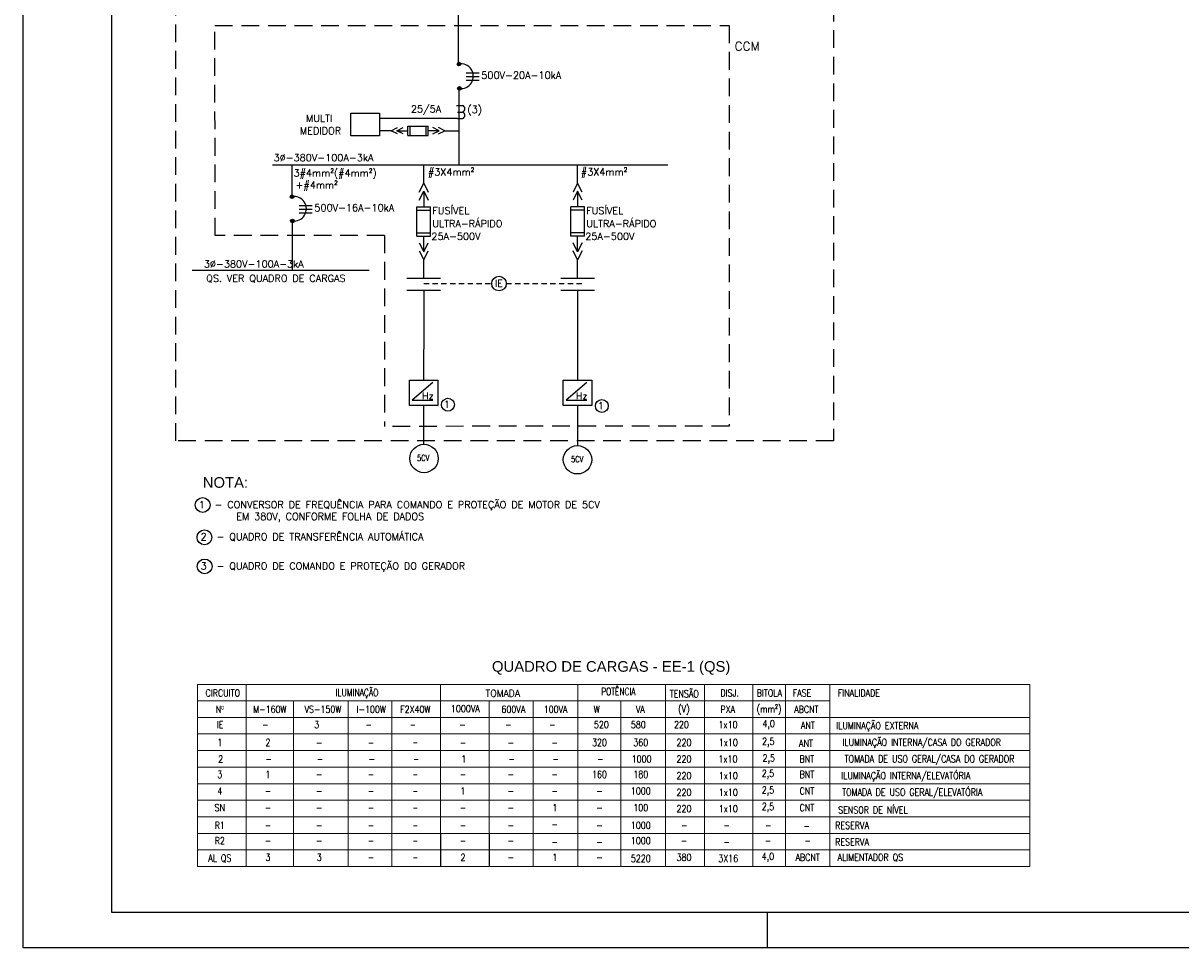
# Model space of a CAD drawing. Header units: millimetres. Extents: x 654.3 to 713.7, y 620 to 662.
# Tile 1 of 6: x 654.3 to 687, y 620 to 646.1. Entities that reach past the tile are written whole.
import ezdxf
from ezdxf.enums import TextEntityAlignment as Align

# ---------------------------------------------------------------- set-up
doc = ezdxf.new("R2010")
doc.units = ezdxf.units.MM
doc.linetypes.add('DGN_STYLE_3', pattern=[0.207003, 0.147859, -0.059144])
doc.linetypes.add('HIDDEN', pattern=[0.375, 0.25, -0.125])
for name, color, linetype in [('ARQ-FORMATO', 1, 'Continuous'), ('DIAGRAMA', 8, 'Continuous'), ('ELE_QUAD.', 2, 'Continuous'), ('ELE_SIMB', 8, 'Continuous'), ('ELE_TX_INDIC', 2, 'Continuous'), ('ETXT004', 4, 'Continuous'), ('ETXT0090', 8, 'Continuous'), ('ETXTE255C', 2, 'Continuous'), ('TEXTO', 7, 'Continuous')]:
    doc.layers.add(name, color=color, linetype=linetype)
doc.styles.add('LETRAS', font='romans.shx', dxfattribs={"height": 0.007874})
doc.styles.add('ROMANS', font='romans.shx')
doc.styles.add('STYLE-ARIAL_3', font='ARIAL.TTF')

msp = doc.modelspace()

# ---------------------------------------------------------------- hatches: boundary and pattern name
at = {"layer": 'ELE_SIMB'}
for points in [[(666.592, 644.966, 1), (666.693, 644.966, 1)], [(666.605, 644.28, 1), (666.706, 644.28, 1)], [(661.879, 641.225, 1), (661.98, 641.225, 1)], [(661.892, 640.539, 1), (661.993, 640.539, 1)]]:
    msp.add_hatch(color=256, dxfattribs=at).paths.add_polyline_path(points)

# ---------------------------------------------------------------- linework, layer by layer
at = {"layer": 'ARQ-FORMATO', "color": 2}
msp.add_line((675.342, 621.027), (675.342, 620.027), dxfattribs=at)
msp.add_lwpolyline([(654.342, 662.027), (713.742, 662.027), (713.742, 620.027), (654.342, 620.027)], close=True, dxfattribs=at)
at = {"layer": 'ARQ-FORMATO'}
msp.add_lwpolyline([(656.842, 621.027), (656.842, 661.027), (712.742, 661.027), (712.742, 621.027)], close=True, dxfattribs=at)
at = {"layer": 'DIAGRAMA'}
for p, q in [((666.623, 647.884), (666.623, 644.979)), ((666.636, 644.261), (666.636, 642.125)), ((661.923, 642.125), (661.923, 641.226)), ((661.936, 640.54), (661.936, 639.15)), ((665.649, 638.59), (665.648, 637.785)), ((669.992, 638.59), (669.992, 637.785)), ((665.648, 637.785), (665.646, 636.051)), ((669.992, 637.785), (669.989, 636.051)), ((665.645, 635.272), (665.644, 634.237)), ((669.988, 635.272), (669.987, 634.202))]:
    msp.add_line(p, q, dxfattribs=at)
at = {"layer": 'DIAGRAMA', "color": 2, "linetype": 'Continuous', "ltscale": 3.5}
for p, q in [((666.572, 643.796), (666.739, 643.797)), ((666.605, 643.614), (666.739, 643.614)), ((666.605, 643.614), (666.739, 643.614)), ((666.605, 643.432), (666.739, 643.432))]:
    msp.add_line(p, q, dxfattribs=at)
at = {"layer": 'DIAGRAMA'}
for points in [[(665.649, 641.608), (665.649, 642.125)], [(669.992, 641.608), (669.992, 642.125)], [(665.649, 638.925), (665.649, 639.443)], [(669.992, 638.925), (669.992, 639.443)]]:
    msp.add_lwpolyline(points, dxfattribs=at)
at = {"layer": 'DIAGRAMA', "color": 2, "linetype": 'Continuous', "ltscale": 3.5}
for centre in [(666.331, 635.353), (670.675, 635.319)]:
    msp.add_circle(centre, 0.182, dxfattribs=at)
for centre in [(666.719, 643.706), (666.719, 643.523)]:
    msp.add_arc(centre, 0.0934, 282.4648, 77.5352, dxfattribs=at)
at = {"layer": 'ELE_QUAD.', "color": 3, "linetype": 'Continuous', "lineweight": 5}
for p, q in [((659.261, 627.463), (682.753, 627.463)), ((659.261, 627.463), (659.261, 622.323)), ((660.634, 627.463), (660.634, 622.323)), ((666.124, 627.463), (666.124, 622.323)), ((670, 627.463), (670, 622.323)), ((672.468, 627.463), (672.468, 622.323)), ((673.568, 627.463), (673.568, 622.323)), ((674.934, 627.463), (674.934, 622.323)), ((674.934, 627.463), (674.934, 622.323)), ((675.855, 627.463), (675.855, 622.323)), ((677.107, 627.463), (677.107, 622.323)), ((682.753, 627.463), (682.753, 622.323)), ((659.261, 626.998), (677.107, 626.998)), ((661.971, 626.998), (661.971, 622.323)), ((663.516, 626.998), (663.516, 622.323)), ((664.752, 626.998), (664.752, 622.323)), ((667.497, 626.998), (667.497, 622.323)), ((668.74, 626.998), (668.74, 622.323)), ((671.209, 626.998), (671.209, 622.323)), ((659.261, 626.53), (682.753, 626.53)), ((666.124, 626.53), (682.753, 626.53)), ((674.934, 626.063), (674.934, 622.323)), ((674.934, 626.063), (674.934, 622.323)), ((659.261, 622.323), (682.753, 622.323))]:
    msp.add_line(p, q, dxfattribs=at)
at = {"layer": 'ELE_QUAD.', "color": 7, "linetype": 'Continuous', "lineweight": 5}
for p, q in [((659.261, 626.063), (682.753, 626.063)), ((666.124, 626.063), (666.124, 622.323)), ((675.855, 626.063), (675.855, 622.323)), ((675.855, 626.063), (675.855, 622.323)), ((659.261, 625.595), (682.753, 625.595)), ((659.261, 625.595), (682.753, 625.595)), ((659.261, 625.595), (682.753, 625.595)), ((659.261, 625.595), (682.753, 625.595)), ((659.261, 625.128), (682.753, 625.128)), ((659.261, 624.66), (682.753, 624.66)), ((659.261, 624.66), (682.753, 624.66)), ((659.261, 624.66), (682.753, 624.66)), ((659.261, 624.66), (682.753, 624.66)), ((659.261, 624.193), (682.753, 624.193)), ((659.261, 624.193), (682.753, 624.193)), ((659.261, 624.193), (682.753, 624.193)), ((659.261, 624.193), (682.753, 624.193)), ((659.261, 623.725), (682.753, 623.725)), ((659.261, 623.725), (682.753, 623.725)), ((659.261, 623.725), (682.753, 623.725)), ((659.261, 623.725), (682.753, 623.725)), ((659.261, 623.725), (682.753, 623.725)), ((659.261, 623.725), (682.753, 623.725)), ((659.261, 623.725), (682.753, 623.725)), ((659.261, 623.725), (682.753, 623.725)), ((659.261, 623.725), (682.753, 623.725)), ((659.261, 623.258), (682.753, 623.258)), ((659.261, 623.258), (682.753, 623.258)), ((659.261, 623.258), (682.753, 623.258)), ((659.261, 623.258), (682.753, 623.258)), ((659.261, 622.79), (682.753, 622.79))]:
    msp.add_line(p, q, dxfattribs=at)
at = {"layer": 'ELE_SIMB', "linetype": 'Continuous'}
for p, q in [((666.849, 644.718), (667.209, 644.718)), ((666.849, 644.612), (667.209, 644.612)), ((666.849, 644.51), (667.209, 644.51)), ((664.886, 643.084), (665.2, 643.084)), ((665.2, 643.219), (665.774, 643.219)), ((665.2, 642.95), (665.2, 643.219)), ((665.262, 642.95), (665.262, 643.219)), ((665.712, 642.95), (665.712, 643.219)), ((665.774, 642.95), (665.774, 643.219)), ((666.088, 643.084), (665.774, 643.084)), ((665.2, 642.95), (665.774, 642.95)), ((665.649, 641.384), (665.649, 640.936)), ((669.992, 641.384), (669.992, 640.936)), ((662.136, 640.977), (662.496, 640.977)), ((662.136, 640.871), (662.496, 640.871)), ((662.136, 640.769), (662.496, 640.769)), ((665.457, 640.936), (665.841, 640.936)), ((665.457, 640.115), (665.457, 640.936)), ((665.457, 640.846), (665.841, 640.846)), ((665.841, 640.115), (665.841, 640.936)), ((670.184, 640.936), (669.8, 640.936)), ((669.8, 640.115), (669.8, 640.936)), ((670.184, 640.846), (669.8, 640.846)), ((670.184, 640.115), (670.184, 640.936)), ((665.457, 640.204), (665.841, 640.204)), ((670.184, 640.204), (669.8, 640.204)), ((665.457, 640.115), (665.841, 640.115)), ((665.649, 639.667), (665.649, 640.115)), ((670.184, 640.115), (669.8, 640.115)), ((669.992, 639.667), (669.992, 640.115)), ((665.645, 635.332), (665.645, 635.272)), ((669.989, 635.332), (669.988, 635.272))]:
    msp.add_line(p, q, dxfattribs=at)
at = {"layer": 'ELE_SIMB', "linetype": 'Continuous', "ltscale": 3.5}
for p, q in [((665.909, 635.984), (665.326, 635.484)), ((670.252, 635.984), (669.669, 635.484)), ((665.326, 635.484), (665.909, 635.484)), ((669.669, 635.484), (670.252, 635.484))]:
    msp.add_line(p, q, dxfattribs=at)
at = {"layer": 'ELE_SIMB'}
msp.add_lwpolyline([(664.399, 643.583), (664.399, 642.941), (663.59, 642.941), (663.59, 643.583)], close=True, dxfattribs=at)
at = {"layer": 'ELE_SIMB', "linetype": 'Continuous'}
for points in [[(664.908, 642.995), (664.729, 643.084), (664.908, 643.174)], [(665.065, 642.995), (664.886, 643.084), (665.065, 643.174)], [(665.909, 642.995), (666.088, 643.084), (665.909, 643.174)], [(666.066, 642.995), (666.245, 643.084), (666.066, 643.174)], [(661.382, 642.125), (672.539, 642.125)], [(665.521, 641.352), (665.649, 641.608), (665.777, 641.352)], [(670.12, 641.352), (669.992, 641.608), (669.864, 641.352)], [(665.521, 641.128), (665.649, 641.384), (665.777, 641.128)], [(670.12, 641.128), (669.992, 641.384), (669.864, 641.128)], [(665.521, 639.923), (665.649, 639.667), (665.777, 639.923)], [(670.12, 639.923), (669.992, 639.667), (669.864, 639.923)], [(665.521, 639.699), (665.649, 639.443), (665.777, 639.699)], [(670.12, 639.699), (669.992, 639.443), (669.864, 639.699)], [(659.108, 639.15), (664.109, 639.15)], [(665.174, 638.925), (666.124, 638.925)], [(669.517, 638.925), (670.467, 638.925)], [(665.174, 638.59), (666.124, 638.59)], [(669.517, 638.59), (670.467, 638.59)]]:
    msp.add_lwpolyline(points, dxfattribs=at)
at = {"layer": 'ELE_SIMB', "linetype": 'Continuous', "ltscale": 3.5}
for points in [[(665.242, 636.051), (666.047, 636.051), (666.047, 635.332), (665.242, 635.332)], [(669.586, 636.051), (670.39, 636.051), (670.39, 635.332), (669.586, 635.332)]]:
    msp.add_lwpolyline(points, close=True, dxfattribs=at)
at = {"layer": 'ELE_SIMB'}
for centre in [(666.642, 644.966), (666.656, 644.28), (661.93, 641.225), (661.943, 640.539)]:
    msp.add_circle(centre, 0.0508, dxfattribs=at)
at = {"layer": 'ELE_SIMB', "linetype": 'Continuous', "ltscale": 3.5}
msp.add_circle((667.773, 638.774), 0.206, dxfattribs=at)
at = {"layer": 'ELE_SIMB', "linetype": 'Continuous'}
for centre in [(665.657, 633.836), (669.987, 633.8)]:
    msp.add_circle(centre, 0.401, dxfattribs=at)
for centre in [(666.7, 644.625), (661.987, 640.884)]:
    msp.add_arc(centre, 0.348, 261.6305, 100.5726, dxfattribs=at)
at = {"layer": 'ETXT0090', "linetype": 'HIDDEN', "ltscale": 2}
for p, q in [((659.754, 646.058), (674.269, 646.058)), ((659.76, 640.131), (659.754, 646.058)), ((674.269, 646.058), (674.269, 634.748)), ((664.542, 640.132), (659.76, 640.131)), ((664.542, 640.132), (664.536, 634.743)), ((674.269, 634.748), (664.536, 634.743))]:
    msp.add_line(p, q, dxfattribs=at)
at = {"layer": 'ETXT0090', "color": 2, "linetype": 'DGN_STYLE_3'}
msp.add_line((665.649, 638.776), (667.567, 638.775), dxfattribs=at)
at = {"layer": 'ETXT0090', "linetype": 'HIDDEN', "ltscale": 2}
msp.add_lwpolyline([(658.648, 651.171), (677.215, 651.171), (677.215, 634.337), (658.648, 634.337)], close=True, dxfattribs=at)
at = {"layer": 'ETXT0090', "linetype": 'Continuous'}
for points in [[(666.605, 643.432), (664.399, 643.432)], [(664.729, 643.084), (664.399, 643.084)], [(666.245, 643.084), (666.656, 643.084)]]:
    msp.add_lwpolyline(points, dxfattribs=at)
at = {"layer": 'ETXT0090', "color": 2, "linetype": 'DGN_STYLE_3'}
msp.add_lwpolyline([(667.979, 638.774), (670.127, 638.774)], dxfattribs=at)
at = {"layer": 'ETXTE255C', "color": 7, "linetype": 'Continuous'}
for p, q in [((666.124, 623.258), (666.124, 622.323)), ((666.124, 623.258), (666.124, 622.323)), ((666.124, 623.258), (666.124, 622.323)), ((666.124, 623.258), (666.124, 622.323)), ((667.497, 623.258), (667.497, 622.323)), ((667.497, 623.258), (667.497, 622.323))]:
    msp.add_line(p, q, dxfattribs=at)
at = {"layer": 'TEXTO', "color": 2}
for centre in [(659.409, 632.526), (659.459, 631.611), (659.463, 630.791)]:
    msp.add_circle(centre, 0.209, dxfattribs=at)

# ---------------------------------------------------------------- texts
at = {"layer": 'DIAGRAMA', "color": 2, "linetype": 'Continuous', "ltscale": 3.5, "style": 'ROMANS'}
for p in [(666.219, 635.264), (670.562, 635.229)]:
    msp.add_text('1', height=0.195, dxfattribs=at).set_placement(p)
at = {"layer": 'ELE_SIMB', "linetype": 'Continuous', "ltscale": 3.5, "style": 'ROMANS'}
for s, p in [('IE', (667.657, 638.685)), ('Hz', (665.601, 635.506)), ('Hz', (669.945, 635.506))]:
    msp.add_text(s, height=0.1947, dxfattribs=at).set_placement(p)
at = {"layer": 'ELE_SIMB', "linetype": 'Continuous', "style": 'ROMANS', "width": 0.8}
for p in [(665.461, 633.766), (669.807, 633.73)]:
    msp.add_text('5CV', height=0.1707, dxfattribs=at).set_placement(p)
at = {"layer": 'ELE_TX_INDIC', "color": 2, "style": 'STYLE-ARIAL_3'}
msp.add_text('NOTA:', height=0.3, dxfattribs=at).set_placement((659.411, 633.01))
at = {"layer": 'ETXT004', "color": 2, "style": 'STYLE-ARIAL_3'}
msp.add_text('QUADRO DE CARGAS - EE-1 (QS)', height=0.3, dxfattribs=at).set_placement((670.938, 627.931), align=Align.MIDDLE)
at = {"layer": 'ETXTE255C', "linetype": 'Continuous', "style": 'LETRAS'}
for s, width, p, p2 in [('ILUMINAÇÃO', 0.716383, (663.161, 627.132), (664.369, 627.132)), ('POTÊNCIA', 0.696099, (670.658, 627.161), (671.626, 627.161)), ('TOMADA', 0.861275, (667.396, 627.108), (668.364, 627.108))]:
    msp.add_text(s, height=0.2, dxfattribs=dict(at, width=width)).set_placement(p, p2, align=Align.FIT)
at = {"layer": 'ETXTE255C', "linetype": 'Continuous', "style": 'LETRAS', "width": 0.817268}
for s, height, p in [('TENSÃO', 0.2, (673.001, 627.222)), ('CIRCUITO', 0.2, (659.977, 627.222)), ('DISJ.', 0.2, (674.283, 627.222)), ('BITOLA', 0.2, (675.403, 627.222)), ('FASE', 0.2, (676.324, 627.222)), ('FINALIDADE', 0.2, (677.931, 627.222)), ('Nº', 0.2, (659.892, 626.757)), ('M-160W', 0.2, (661.304, 626.757)), ('VS-150W ', 0.2, (662.858, 626.757)), ('I-100W', 0.2, (664.166, 626.757)), ('F2X40W', 0.2, (665.41, 626.757)), ('1000VA', 0.2, (666.822, 626.779)), ('600VA', 0.2, (668.177, 626.757)), ('100VA', 0.2, (669.371, 626.757)), ('W', 0.2, (670.533, 626.757)), ('VA', 0.2, (671.76, 626.757)), ('(V)', 0.2, (672.993, 626.757)), ('PXA', 0.2, (674.229, 626.757)), ('(mm²)', 0.2, (675.395, 626.757)), ('ABCNT', 0.2, (676.448, 626.757)), ('IE', 0.2, (659.899, 626.325)), ('3', 0.2, (662.627, 626.325)), ('520', 0.2, (670.663, 626.325)), ('580', 0.2, (671.704, 626.325)), ('220', 0.2, (672.923, 626.325)), ('1x10', 0.2, (674.238, 626.325)), ('4,0', 0.2, (675.384, 626.325)), ('ANT ', 0.2, (676.545, 626.305)), ('ILUMINAÇÃO EXTERNA', 0.2, (678.45, 626.298)), ('-', 0.2, (661.18, 626.325)), ('-', 0.2, (664.091, 626.325)), ('-', 0.175, (665.339, 626.325)), ('-', 0.2, (666.742, 626.325)), ('-', 0.2, (668.035, 626.325)), ('-', 0.2, (669.276, 626.325)), ('1', 0.2, (659.892, 625.822)), ('2', 0.2, (661.25, 625.822)), ('-', 0.2, (662.698, 625.822)), ('-', 0.2, (664.161, 625.822)), ('-', 0.175, (665.41, 625.822)), ('-', 0.2, (666.755, 625.822)), ('-', 0.2, (668.105, 625.822)), ('-', 0.2, (669.346, 625.822)), ('320', 0.2, (670.609, 625.822)), ('360', 0.2, (671.774, 625.822)), ('220', 0.2, (672.994, 625.822)), ('1x10', 0.2, (674.243, 625.822)), ('2,5', 0.2, (675.373, 625.822)), ('ANT', 0.2, (676.438, 625.801)), ('ILUMINAÇÃO INTERNA/CASA DO GERADOR', 0.2, (679.702, 625.818)), ('2', 0.2, (659.915, 625.354)), ('1', 0.2, (666.779, 625.354)), ('1000', 0.2, (671.797, 625.354)), ('220', 0.2, (672.994, 625.354)), ('1x10', 0.2, (674.234, 625.354)), ('2,5', 0.2, (675.387, 625.354)), ('BNT', 0.2, (676.461, 625.354)), ('TOMADA DE USO GERAL/CASA DO GERADOR', 0.2, (679.923, 625.346)), ('-', 0.2, (661.274, 625.354)), ('-', 0.2, (662.721, 625.354)), ('-', 0.2, (664.184, 625.354)), ('-', 0.175, (665.433, 625.354)), ('-', 0.2, (668.129, 625.354)), ('-', 0.2, (669.369, 625.354)), ('-', 0.2, (670.632, 625.354)), ('3', 0.2, (659.892, 624.92)), ('1', 0.2, (661.25, 624.92)), ('-', 0.2, (662.698, 624.92)), ('-', 0.2, (664.161, 624.92)), ('-', 0.175, (665.41, 624.92)), ('-', 0.2, (666.755, 624.92)), ('-', 0.2, (668.105, 624.92)), ('-', 0.2, (669.346, 624.92)), ('160', 0.2, (670.609, 624.92)), ('180', 0.2, (671.774, 624.92)), ('220', 0.2, (672.994, 624.887)), ('1x10', 0.2, (674.243, 624.887)), ('2,5', 0.2, (675.364, 624.92)), ('BNT', 0.2, (676.464, 624.92)), ('ILUMINAÇÃO INTERNA/ELEVATÓRIA', 0.2, (679.254, 624.887)), ('4', 0.2, (659.892, 624.452)), ('-', 0.2, (661.25, 624.452)), ('-', 0.2, (662.698, 624.452)), ('-', 0.2, (664.161, 624.452)), ('-', 0.175, (665.41, 624.452)), ('1', 0.2, (666.755, 624.452)), ('-', 0.2, (668.105, 624.452)), ('-', 0.2, (669.346, 624.452)), ('-', 0.2, (670.609, 624.452)), ('1000', 0.2, (671.774, 624.452)), ('220', 0.2, (672.994, 624.419)), ('1x10', 0.2, (674.243, 624.419)), ('2,5', 0.2, (675.364, 624.452)), ('CNT', 0.2, (676.464, 624.452)), ('TOMADA DE USO GERAL/ELEVATÓRIA', 0.2, (679.436, 624.42)), ('SN', 0.2, (659.892, 623.985)), ('1', 0.2, (669.346, 623.985)), ('100', 0.2, (671.774, 623.985)), ('2,5', 0.2, (675.364, 623.985)), ('CNT', 0.2, (676.464, 623.985)), ('SENSOR DE NÍVEL', 0.2, (678.326, 623.952)), ('-', 0.2, (661.25, 623.985)), ('-', 0.2, (662.698, 623.985)), ('-', 0.2, (664.161, 623.985)), ('-', 0.175, (665.41, 623.985)), ('-', 0.2, (666.755, 623.985)), ('-', 0.2, (668.105, 623.985)), ('-', 0.2, (670.609, 623.985)), ('220', 0.2, (672.994, 623.952)), ('1x10', 0.2, (674.243, 623.952)), ('R1', 0.2, (659.892, 623.484)), ('-', 0.2, (661.25, 623.484)), ('-', 0.2, (662.698, 623.484)), ('-', 0.2, (664.161, 623.484)), ('-', 0.175, (665.41, 623.484)), ('-', 0.2, (666.755, 623.484)), ('-', 0.2, (668.105, 623.484)), ('-', 0.2, (669.346, 623.517)), ('-', 0.2, (670.609, 623.484)), ('1000', 0.2, (671.774, 623.484)), ('-', 0.2, (673.003, 623.484)), ('-', 0.2, (674.198, 623.484)), ('-', 0.2, (675.373, 623.484)), ('-', 0.2, (676.457, 623.464)), ('RESERVA', 0.2, (677.737, 623.481)), ('R2', 0.2, (659.892, 623.05)), ('1000', 0.2, (671.774, 623.05)), ('RESERVA', 0.2, (677.737, 623.014)), ('-', 0.2, (661.25, 623.05)), ('-', 0.2, (662.698, 623.05)), ('-', 0.2, (664.161, 623.05)), ('-', 0.175, (665.41, 623.05)), ('-', 0.2, (666.755, 623.05)), ('-', 0.2, (668.105, 623.05)), ('-', 0.2, (669.346, 623.017)), ('-', 0.2, (670.609, 623.017)), ('-', 0.2, (672.994, 623.05)), ('-', 0.2, (674.198, 623.017)), ('-', 0.2, (675.364, 623.05)), ('-', 0.2, (676.483, 623.05)), ('AL QS', 0.2, (659.892, 622.549)), ('3', 0.2, (661.25, 622.582)), ('3', 0.2, (662.698, 622.582)), ('-', 0.2, (664.161, 622.582)), ('-', 0.175, (665.41, 622.582)), ('2', 0.2, (666.755, 622.582)), ('-', 0.2, (668.105, 622.582)), ('1', 0.2, (669.346, 622.582)), ('-', 0.2, (670.609, 622.582)), ('5220', 0.2, (671.774, 622.549)), ('380', 0.2, (672.994, 622.582)), ('3X16', 0.2, (674.243, 622.549)), ('4,0', 0.2, (675.364, 622.582)), ('ABCNT', 0.2, (676.483, 622.582)), ('ALIMENTADOR QS', 0.2, (678.254, 622.574))]:
    msp.add_text(s, height=height, dxfattribs=at).set_placement(p, align=Align.MIDDLE)
at = {"layer": 'TEXTO', "color": 2, "style": 'ROMANS'}
for s, height, p in [('CCM', 0.25, (674.421, 645.346)), ('500V-20A-10kA', 0.2, (667.275, 644.553)), ('25/5A', 0.2, (665.285, 643.598)), ('(3)', 0.2, (666.88, 643.585)), ('MULTI', 0.2, (662.323, 643.333)), ('MEDIDOR', 0.2, (662.152, 642.983)), ('3%%C-380V-100A-3kA', 0.2, (661.41, 642.225)), ('3#4mm²(#4mm²)', 0.2, (661.973, 641.792)), ('#3X4mm²', 0.2, (665.765, 641.821)), ('#3X4mm²', 0.2, (670.082, 641.825)), ('+#4mm²', 0.2, (662.03, 641.453)), ('500V-16A-10kA', 0.2, (662.562, 640.811)), ('FUSÍVEL ', 0.2, (665.891, 640.729)), ('FUSÍVEL ', 0.2, (670.235, 640.729)), ('ULTRA-RÁPIDO', 0.2, (665.891, 640.366)), ('ULTRA-RÁPIDO', 0.2, (670.235, 640.366)), ('25A-500V', 0.2, (665.865, 640.008)), ('25A-500V', 0.2, (670.208, 640.008)), ('3%%C-380V-100A-3kA', 0.2, (659.441, 639.226)), ('QS. VER QUADRO DE CARGAS', 0.2, (659.507, 638.818)), ('1  - CONVERSOR DE FREQUÊNCIA PARA COMANDO E PROTEÇÃO DE MOTOR DE 5CV', 0.2, (659.299, 632.436)), ('EM 380V, CONFORME FOLHA DE DADOS', 0.2, (660.355, 632.1)), ('2  - QUADRO DE TRANSFERÊNCIA AUTOMÁTICA', 0.2, (659.352, 631.527)), ('3  - QUADRO DE COMANDO E PROTEÇÃO DO GERADOR', 0.2, (659.352, 630.7))]:
    msp.add_text(s, height=height, dxfattribs=at).set_placement(p)

doc.saveas('drawing.dxf')
